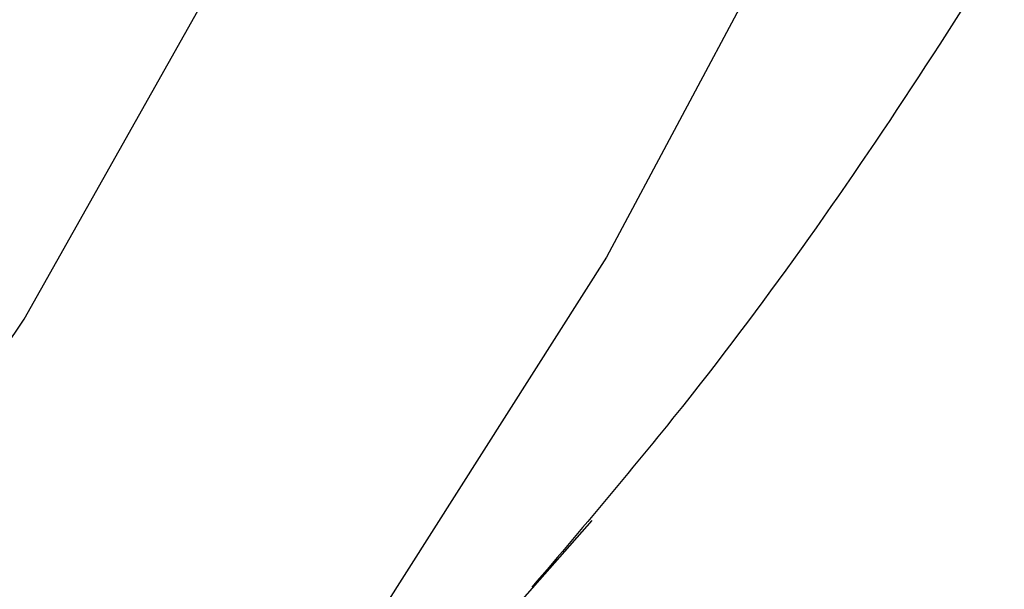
# Paper-space layout '_Trimétrica' of a CAD drawing. Header units: millimetres. Extents: x -779 to 107, y -976 to -84.
# Tile 146 of 197: x -267.76 to -258.05, y -597.36 to -591.75. Entities that reach past the tile are written whole.
import ezdxf

# ---------------------------------------------------------------- set-up
doc = ezdxf.new("R2010")
doc.units = ezdxf.units.MM

psp = doc.layouts.new('_Trimétrica')

# ---------------------------------------------------------------- linework, layer by layer
at = {"color": 7, "linetype": 'Continuous', "lineweight": 25, "flags": 128}
for points in [[(-263.5898, -515.3892), (-261.2414, -520.5692), (-259.1748, -525.7995), (-257.3971, -531.0617), (-255.9147, -536.3373), (-254.7327, -541.6079), (-253.8553, -546.8548), (-253.2855, -552.0597), (-253.0255, -557.2042), (-253.0761, -562.2704), (-253.437, -567.2404), (-254.1071, -572.0967), (-255.084, -576.8223), (-256.3643, -581.4007), (-257.9435, -585.8156), (-259.8159, -590.0517), (-261.9751, -594.0939), (-264.4135, -597.9283), (-266.4325, -600.675)], [(-317.1773, -622.1035), (-312.3476, -621.7436), (-307.6309, -621.0735), (-303.0444, -620.0955), (-298.6048, -618.8133), (-294.3284, -617.2314), (-290.2308, -615.3558), (-286.3269, -613.1932), (-282.6309, -610.7514), (-279.1563, -608.0396), (-275.9159, -605.0674), (-272.9214, -601.8458), (-270.1837, -598.3865), (-267.7129, -594.7021), (-265.518, -590.8062), (-263.607, -586.7128), (-261.9868, -582.437), (-260.6634, -577.9943), (-259.6415, -573.401), (-258.925, -568.6738), (-258.5164, -563.8299), (-258.4173, -558.8871), (-258.6279, -553.8633)], [(-266.4682, -601.4386), (-264.9588, -599.9093), (-262.1136, -596.6837)]]:
    psp.add_lwpolyline(points, dxfattribs=at)
at = {"color": 7, "linetype": 'Continuous', "lineweight": 25}
for points, knots in [([(-402.0302, -454.6863), (-401.7708, -454.4659), (-400.4713, -453.3619), (-397.9233, -451.6082), (-394.3914, -449.4442), (-390.6601, -447.552), (-386.7647, -445.9137), (-382.7129, -444.5396), (-378.5195, -443.431), (-374.1973, -442.5903), (-369.7591, -442.0189), (-365.2179, -441.7177), (-360.5866, -441.6873), (-355.8786, -441.9275), (-351.1076, -442.4379), (-346.2876, -443.2173), (-341.4329, -444.2641), (-336.5586, -445.5756), (-331.6794, -447.1486), (-326.8108, -448.979), (-321.9682, -451.0618), (-317.1671, -453.391), (-312.4229, -455.9599), (-307.751, -458.761), (-303.1666, -461.7856), (-298.6846, -465.0247), (-294.3195, -468.468), (-290.0855, -472.1047), (-285.9964, -475.9233), (-282.0654, -479.9116), (-278.3052, -484.0565), (-274.7279, -488.3448), (-271.3449, -492.7622), (-268.1667, -497.2944), (-265.2034, -501.9264), (-262.464, -506.6431), (-259.9566, -511.429), (-257.6887, -516.2684), (-255.6668, -521.1455), (-253.8963, -526.0444), (-252.382, -530.9492), (-251.1275, -535.8441), (-250.1357, -540.7136), (-249.4083, -545.5425), (-248.9465, -550.316), (-248.7504, -555.0198), (-248.8197, -559.6402), (-249.1533, -564.1639), (-249.7496, -568.5785), (-250.6068, -572.8722), (-251.7227, -577.0335), (-253.0949, -581.0519), (-254.7217, -584.9159), (-256.5971, -588.6179), (-258.7306, -592.1356), (-260.7626, -595.0573), (-262.1751, -596.7153), (-262.7094, -597.3424)], [0, 0, 0, 0, 0.0048103, 0.0240984, 0.0433393, 0.0625087, 0.0815904, 0.1005761, 0.1194649, 0.1382616, 0.1569744, 0.1756139, 0.1941911, 0.212717, 0.231202, 0.2496551, 0.2680841, 0.2864957, 0.3048953, 0.3232871, 0.3416745, 0.3600597, 0.3784441, 0.3968289, 0.4152149, 0.4336023, 0.4519911, 0.4703809, 0.4887711, 0.5071612, 0.5255502, 0.5439371, 0.5623211, 0.5807015, 0.5990777, 0.6174492, 0.6358161, 0.6541786, 0.6725374, 0.6908937, 0.7092488, 0.7276051, 0.7459657, 0.7643349, 0.782718, 0.8011217, 0.8195537, 0.8380233, 0.8565408, 0.8751175, 0.8937649, 0.9124944, 0.9313158, 0.9502357, 0.9692562, 0.9883728, 1, 1, 1, 1]), ([(-554.675, -592.6948), (-553.9344, -594.1433), (-551.7996, -598.3192), (-548.0837, -605.1647), (-543.4548, -613.1966), (-538.5906, -621.1335), (-533.5009, -628.9676), (-528.1903, -636.6901), (-522.665, -644.2924), (-516.9311, -651.7662), (-510.9952, -659.1032), (-504.8637, -666.2952), (-498.5435, -673.3343), (-492.0417, -680.2128), (-485.3654, -686.9229), (-478.5221, -693.4573), (-471.5192, -699.8087), (-464.3647, -705.97), (-457.0662, -711.9342), (-449.632, -717.6949), (-442.0702, -723.2455), (-434.3891, -728.5797), (-426.5973, -733.6916), (-418.7032, -738.5754), (-410.7156, -743.2256), (-402.6433, -747.6368), (-394.4953, -751.804), (-386.2804, -755.7225), (-378.0079, -759.3876), (-369.687, -762.7951), (-361.3268, -765.941), (-352.9366, -768.8217), (-344.526, -771.4336), (-336.1043, -773.7736), (-327.6809, -775.8389), (-319.2654, -777.627), (-310.8673, -779.1356), (-302.4961, -780.363), (-294.1614, -781.3074), (-285.8727, -781.9677), (-277.6396, -782.3431), (-269.4714, -782.4329), (-261.3778, -782.2371), (-253.368, -781.7559), (-245.4513, -780.9897), (-237.6369, -779.9396), (-229.9339, -778.6069), (-222.3511, -776.9933), (-214.8974, -775.1007), (-207.5814, -772.9317), (-200.4112, -770.489), (-193.3953, -767.7756), (-186.5411, -764.7952), (-179.8573, -761.5503), (-173.3478, -758.0493), (-167.0328, -754.2801), (-161.8871, -750.9634), (-158.9243, -748.8103), (-157.9309, -748.0884)], [0, 0, 0, 0, 0.009671, 0.02788, 0.046088, 0.064297, 0.082505, 0.100713, 0.11892, 0.137128, 0.155335, 0.173542, 0.191749, 0.209957, 0.228164, 0.246372, 0.26458, 0.282788, 0.300997, 0.319206, 0.337416, 0.355627, 0.373839, 0.392051, 0.410265, 0.428479, 0.446693, 0.464908, 0.483124, 0.50134, 0.519555, 0.537771, 0.555985, 0.574198, 0.592409, 0.610618, 0.628823, 0.647025, 0.665222, 0.683413, 0.701598, 0.719775, 0.737943, 0.756102, 0.77425, 0.792386, 0.810509, 0.828618, 0.846713, 0.864794, 0.882858, 0.900907, 0.918941, 0.936959, 0.954963, 0.972953, 0.990932, 1, 1, 1, 1])]:
    psp.add_open_spline(points, degree=3, knots=knots, dxfattribs=at)

doc.saveas('drawing.dxf')
